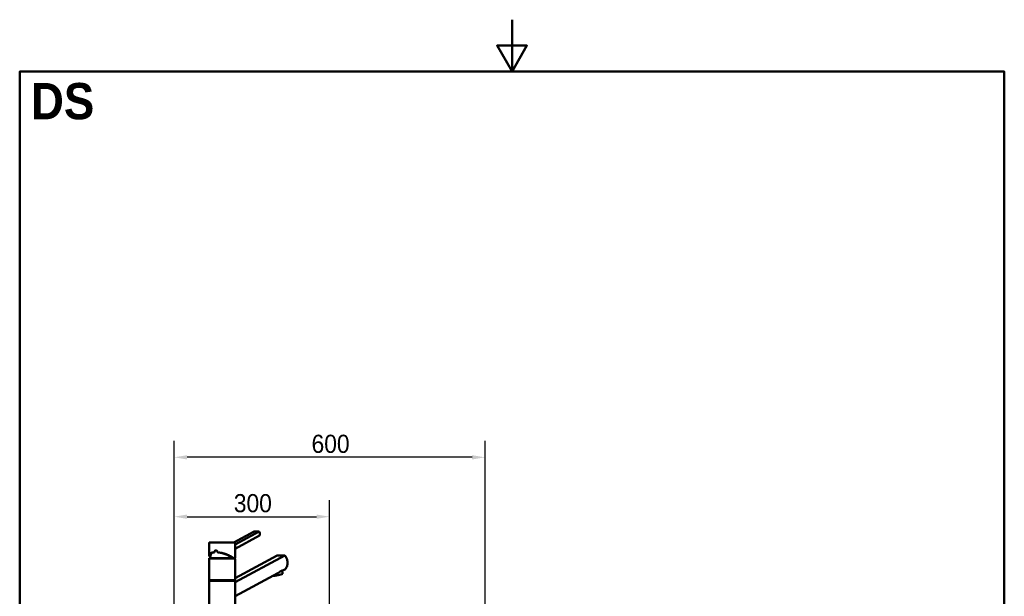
# Paper-space layout 'DS_2' of a CAD drawing. Header units: millimetres. Extents: x 0 to 2100, y 0 to 2970.
# Tile 14 of 14: x 100 to 2000, y 1858 to 2970. Entities that reach past the tile are written whole.
import ezdxf

# ---------------------------------------------------------------- set-up
doc = ezdxf.new("R2010")
doc.units = ezdxf.units.MM
doc.header["$LTSCALE"] = 10
for name, color, linetype, lineweight in [('Dimensions(ISO)', 7, 'Continuous', 25), ('Sketch Geometry(ISO)', 7, 'Continuous', 50), ('Symbols(ISO)', 7, 'Continuous', 25), ('Visible Edges(ISO)', 7, 'Continuous', 50), ('Visible Tangent Edges(ISO)', 7, 'Continuous', 25)]:
    doc.layers.add(name, color=color, linetype=linetype, lineweight=lineweight)
doc.styles.add('Text_3.5mm', font='arial.ttf', dxfattribs={"width": 0.9})
doc.styles.add('Text_5.0mm', font='arial.ttf', dxfattribs={"width": 0.9})
doc.dimstyles.new('KS-STANDARD', dxfattribs={"dimscale": 10, "dimtxt": 3.5, "dimasz": 2.5, "dimexe": 3.175, "dimexo": 0, "dimgap": 0.8, "dimtad": 1, "dimdec": 1, "dimrnd": 1e-08, "dimtxsty": 'Text_3.5mm', "dimcen": 0.09, "dimdle": 10, "dimclrd": 7, "dimclre": 7, "dimclrt": 7, "dimadec": 0, "dimazin": 2, "dimtfac": 0.714286, "dimtdec": 4, "dimtmove": 0, "dimatfit": 3, "dimfxl": 1, "dimtolj": 1, "dimlwd": 25, "dimlwe": 25, "dimarcsym": 0})

# ---------------------------------------------------------------- blocks, each defined once
blk = doc.blocks.new('*D5')
at = {"layer": 'Defpoints', "color": 0, "linetype": 'Continuous', "transparency": 16777216}
for p in [(398.1, 2125.8), (398.1, 1746.6), (998.1, 1746.6)]:
    blk.add_point(p, dxfattribs=at)
at = {"layer": 'Dimensions(ISO)', "color": 7, "linetype": 'Continuous', "lineweight": 25, "transparency": 16777216}
for p, q in [((398.1, 1746.6), (398.1, 2157.5)), ((998.1, 1746.6), (998.1, 2157.5)), ((973.1, 2125.8), (423.1, 2125.8))]:
    blk.add_line(p, q, dxfattribs=at)
at = {"layer": 'Dimensions(ISO)', "color": 7, "linetype": 'Continuous', "transparency": 16777216}
for points in [[(423.1, 2129.9), (423.1, 2121.6), (398.1, 2125.8)], [(973.1, 2129.9), (973.1, 2121.6), (998.1, 2125.8)]]:
    blk.add_solid(points, dxfattribs=at)
at = {"layer": 'Dimensions(ISO)', "color": 7, "linetype": 'Continuous', "lineweight": 25, "transparency": 16777216, "insert": (663.2, 2151.6), "char_height": 35, "attachment_point": 4, "style": 'Text_3.5mm'}
blk.add_mtext('\\A1;600', dxfattribs=at)
blk = doc.blocks.new('*D10')
at = {"layer": 'Defpoints', "color": 0, "linetype": 'Continuous', "transparency": 16777216}
for p in [(697.8, 2011.2), (398.1, 1746.6), (697.8, 1549.4)]:
    blk.add_point(p, dxfattribs=at)
at = {"layer": 'Dimensions(ISO)', "color": 7, "linetype": 'Continuous', "lineweight": 25, "transparency": 16777216}
for p, q in [((398.1, 1746.6), (398.1, 2043)), ((697.8, 1549.4), (697.8, 2043)), ((423.1, 2011.2), (672.8, 2011.2))]:
    blk.add_line(p, q, dxfattribs=at)
at = {"layer": 'Dimensions(ISO)', "color": 7, "linetype": 'Continuous', "transparency": 16777216}
for points in [[(423.1, 2015.4), (423.1, 2007.1), (398.1, 2011.2)], [(672.8, 2015.4), (672.8, 2007.1), (697.8, 2011.2)]]:
    blk.add_solid(points, dxfattribs=at)
at = {"layer": 'Dimensions(ISO)', "color": 7, "linetype": 'Continuous', "lineweight": 25, "transparency": 16777216, "insert": (513.2, 2037.1), "char_height": 35, "attachment_point": 4, "style": 'Text_3.5mm'}
blk.add_mtext('\\A1;300', dxfattribs=at)
blk = doc.blocks.new('Borders Default Border')
at = {"layer": 'Sketch Geometry(ISO)', "flags": 128}
for points in [[(105, 297), (105, 287), (102.11, 292), (107.89, 292), (105, 287)], [(10, 10), (10, 287), (200, 287), (200, 10), (10, 10)]]:
    blk.add_lwpolyline(points, dxfattribs=at)

psp = doc.layouts.new('DS_2')

# ---------------------------------------------------------------- linework, layer by layer
at = {"layer": 'Visible Edges(ISO)'}
for p, q in [((552.43, 1982.69), (513, 1961.55)), ((561.92, 1982.69), (515.58, 1957.85)), ((465.58, 1937.82), (465.58, 1961.05)), ((466.08, 1961.55), (515.08, 1961.55)), ((562.96, 1974.96), (515.58, 1949.57)), ((515.58, 1932.05), (515.58, 1961.05)), ((465.58, 1889.05), (465.58, 1930.05)), ((465.83, 1931.55), (515.33, 1931.55)), ((465.83, 1930.55), (465.83, 1931.55)), ((465.83, 1930.55), (515.33, 1930.55)), ((515.33, 1930.55), (515.33, 1931.55)), ((515.58, 1884.82), (611.65, 1936.3)), ((596.77, 1936.3), (515.58, 1892.79)), ((515.58, 1889.05), (515.58, 1930.05)), ((598.36, 1902.18), (515.58, 1857.82)), ((607.39, 1902.08), (606.71, 1907.12)), ((611.65, 1909.3), (606.77, 1906.69)), ((465.58, 1842.05), (465.58, 1887.05)), ((465.83, 1888.55), (515.33, 1888.55)), ((465.83, 1887.55), (465.83, 1888.55)), ((465.83, 1887.55), (515.33, 1887.55)), ((515.33, 1887.55), (515.33, 1888.55)), ((515.58, 1842.05), (515.58, 1887.05))]:
    psp.add_line(p, q, dxfattribs=at)
for centre, radius, start, end in [((466.08, 1961.05), 0.5, 90, 180), ((515.08, 1961.05), 0.5, 0, 90), ((490.58, 1930.55), 23, 154.74553, 177.50809), ((466.08, 1930.05), 0.5, 90, 180), ((515.08, 1932.05), 0.5, 270, 0), ((515.08, 1930.05), 0.5, 0, 90), ((466.08, 1889.05), 0.5, 180, 270), ((466.08, 1887.05), 0.5, 90, 180), ((515.08, 1889.05), 0.5, 270, 0), ((515.08, 1887.05), 0.5, 0, 90)]:
    psp.add_arc(centre, radius, start, end, dxfattribs=at)
for centre, major_axis, ratio, start_param, end_param in [((548.9, 1978.25), (-17.84, -2.39), 0.2241439, 3.8644565, 4.4828432), ((490.58, 1931.55), (22.88, -6.3), 0.3794726, 2.3741705, 3.4408411), ((479.06, 1942.28), (5.38, -3.58), 0.3314721, 4.123012, 4.2911899), ((479.06, 1942.28), (5.38, -3.58), 0.3314721, 1.0679919, 1.2362403), ((490.58, 1931.55), (22.88, -6.3), 0.3794726, 0.6277086, 2.0248605), ((587.25, 1927.21), (34.98, 4.95), 0.2277351, 0.7670992, 1.262892), ((595.49, 1900.49), (11.89, 1.59), 0.2241439, 4.1457247, 6.2831853)]:
    psp.add_ellipse(centre, major_axis=major_axis, ratio=ratio, start_param=start_param, end_param=end_param, dxfattribs=at)
for points, knots in [([(562.96, 1974.96), (563.12, 1975.34), (563.25, 1975.77), (563.45, 1977.01), (563.45, 1977.87), (563.34, 1978.7), (563.23, 1979.53), (563, 1980.43), (562.44, 1981.77), (562.2, 1982.25), (561.92, 1982.69)], [-0.41237498, -0.41237498, -0.41237498, -0.41237498, -0.25836978, -0.25836978, 0, 0, 0, 0.25836978, 0.25836978, 0.41237498, 0.41237498, 0.41237498, 0.41237498]), ([(474.4, 1943.34), (474.4, 1943.34), (474.4, 1943.34), (474.44, 1943.28), (474.49, 1943.22), (474.6, 1943.11), (474.66, 1943.05), (474.78, 1942.97), (474.83, 1942.94), (474.88, 1942.92)], [-0.000390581, -0.000390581, -0.000390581, -0.000390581, 0, 0, 0.024191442, 0.024191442, 0.047922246, 0.047922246, 0.066740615, 0.066740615, 0.066740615, 0.066740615]), ([(474.88, 1942.92), (474.91, 1942.9), (474.95, 1942.88), (475.02, 1942.84), (475.06, 1942.81), (475.08, 1942.79)], [0.058656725, 0.058656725, 0.058656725, 0.058656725, 0.072122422, 0.072122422, 0.091456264, 0.091456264, 0.091456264, 0.091456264]), ([(478.68, 1946.25), (478.37, 1946.21), (478.05, 1946.12), (477.35, 1945.77), (476.98, 1945.46), (476.42, 1944.75), (476.17, 1944.3), (475.85, 1943.32), (475.77, 1942.78), (475.77, 1942.22), (475.77, 1942.17), (475.78, 1942.11)], [3.06321954, 3.06321954, 3.06321954, 3.06321954, 3.17109442, 3.17109442, 3.32210756, 3.32210756, 3.47311629, 3.47311629, 3.62412502, 3.62412502, 3.64052282, 3.64052282, 3.64052282, 3.64052282]), ([(478.31, 1946.28), (478.62, 1946.28), (478.94, 1946.23), (479.57, 1946.02), (479.88, 1945.87), (480.46, 1945.47), (480.73, 1945.22), (481.2, 1944.66), (481.39, 1944.34), (481.7, 1943.65), (481.81, 1943.28), (481.87, 1942.91)], [2.82136064, 2.82136064, 2.82136064, 2.82136064, 2.9484405, 2.9484405, 3.07552035, 3.07552035, 3.20260021, 3.20260021, 3.32968006, 3.32968006, 3.45675992, 3.45675992, 3.45675992, 3.45675992]), ([(482.12, 1943.35), (482.12, 1943.35), (482.12, 1943.35), (482.07, 1943.29), (482.02, 1943.22), (481.95, 1943.11), (481.92, 1943.06), (481.88, 1942.98), (481.87, 1942.95), (481.87, 1942.92)], [-0.00032733, -0.00032733, -0.00032733, -0.00032733, 0, 0, 0.024151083, 0.024151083, 0.047945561, 0.047945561, 0.066796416, 0.066796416, 0.066796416, 0.066796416]), ([(481.95, 1942.79), (481.91, 1942.82), (481.88, 1942.86), (481.87, 1942.9), (481.87, 1942.91), (481.87, 1942.92)], [0, 0, 0, 0, 0.023923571, 0.023923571, 0.032813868, 0.032813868, 0.032813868, 0.032813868]), ([(467.72, 1933.09), (467.42, 1933.44), (467.15, 1933.79), (466.62, 1934.56), (466.38, 1934.98), (465.98, 1935.8), (465.83, 1936.21), (465.63, 1937.02), (465.58, 1937.42), (465.58, 1937.82)], [-1.4560596, -1.4560596, -1.4560596, -1.4560596, -1.36604655, -1.36604655, -1.25976355, -1.25976355, -1.15348055, -1.15348055, -1.04719755, -1.04719755, -1.04719755, -1.04719755]), ([(511.8, 1931.55), (511.85, 1931.55), (511.91, 1931.57), (512.02, 1931.61), (512.07, 1931.65), (512.16, 1931.74), (512.2, 1931.79), (512.24, 1931.88), (512.26, 1931.91), (512.28, 1931.98), (512.28, 1932.02), (512.29, 1932.05), (512.29, 1932.05), (512.29, 1932.05)], [0, 0, 0, 0, 0.019098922, 0.019098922, 0.038444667, 0.038444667, 0.058263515, 0.058263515, 0.068803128, 0.068803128, 0.079357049, 0.079357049, 0.079680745, 0.079680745, 0.079680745, 0.079680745]), ([(611.65, 1909.3), (612.43, 1909.91), (613.12, 1910.62), (614.18, 1912.05), (614.62, 1912.78), (615.37, 1914.39), (615.69, 1915.27), (616.19, 1917.13), (616.38, 1918.1), (616.61, 1920.08), (616.67, 1921.08), (616.67, 1923.13), (616.6, 1924.23), (616.33, 1926.42), (616.13, 1927.5), (615.32, 1930.62), (614.51, 1932.52), (612.98, 1934.86), (612.36, 1935.63), (611.65, 1936.3)], [3.2501891, 3.2501891, 3.2501891, 3.2501891, 3.6064548, 3.6064548, 3.8978373, 3.8978373, 4.1892197, 4.1892197, 4.4806022, 4.4806022, 4.7719847, 4.7719847, 5.0942374, 5.0942374, 5.41649, 5.41649, 6.0609952, 6.0609952, 6.4024504, 6.4024504, 6.4024504, 6.4024504]), ([(598.36, 1902.18), (599.65, 1903.04), (600.92, 1904.05), (602.63, 1905.41), (603.17, 1905.84), (604.17, 1906.57), (604.61, 1906.87), (605.39, 1907.28), (605.72, 1907.4), (606.25, 1907.49), (606.44, 1907.45), (606.65, 1907.3), (606.7, 1907.22), (606.71, 1907.12)], [2.8662158, 2.8662158, 2.8662158, 2.8662158, 3.331781, 3.331781, 3.5724777, 3.5724777, 3.8131745, 3.8131745, 4.0538712, 4.0538712, 4.2945679, 4.2945679, 4.4639672, 4.4639672, 4.4639672, 4.4639672])]:
    psp.add_open_spline(points, degree=3, knots=knots, dxfattribs=at)
at = {"layer": 'Visible Tangent Edges(ISO)'}
for p, q in [((515.58, 1961.05), (465.58, 1961.05)), ((515.58, 1930.05), (465.58, 1930.05)), ((512.29, 1932.05), (515.58, 1932.05)), ((465.58, 1889.05), (515.58, 1889.05)), ((515.58, 1887.05), (465.58, 1887.05))]:
    psp.add_line(p, q, dxfattribs=at)
for centre, major_axis, ratio, start_param, end_param in [((490.48, 1931.65), (24.37, -6.71), 0.3794726, 2.3650051, 3.6277052), ((490.58, 1932.11), (-24.88, 6.67), 0.3729174, 5.5159785, 6.3828153), ((490.48, 1931.65), (24.37, -6.71), 0.3794726, 0.6190836, 2.0339508), ((490.58, 1932.11), (-24.88, 6.67), 0.3729174, 3.760297, 5.1572025)]:
    psp.add_ellipse(centre, major_axis=major_axis, ratio=ratio, start_param=start_param, end_param=end_param, dxfattribs=at)
for points, knots in [([(482.12, 1943.35), (481.92, 1944.18), (481.49, 1944.95), (480.91, 1945.53), (480.42, 1946.02), (479.84, 1946.38), (479.22, 1946.59), (478.84, 1946.72), (478.44, 1946.78), (478.05, 1946.78), (477.38, 1946.78), (476.72, 1946.58), (476.16, 1946.2), (475.26, 1945.6), (474.63, 1944.54), (474.4, 1943.34)], [-3.4193809, -3.4193809, -3.4193809, -3.4193809, -3.1643674, -3.1643674, -3.1643674, -2.9528356, -2.9528356, -2.9528356, -2.8206282, -2.8206282, -2.8206282, -2.5914814, -2.5914814, -2.5914814, -2.2237948, -2.2237948, -2.2237948, -2.2237948]), ([(475.08, 1942.79), (475.2, 1944.03), (475.79, 1945.18), (476.69, 1945.79), (477.17, 1946.11), (477.74, 1946.27), (478.31, 1946.27)], [2.17342023, 2.17342023, 2.17342023, 2.17342023, 2.59595487, 2.59595487, 2.59595487, 2.82136064, 2.82136064, 2.82136064, 2.82136064])]:
    psp.add_open_spline(points, degree=3, knots=knots, dxfattribs=at)

# ---------------------------------------------------------------- block references
at = {"xscale": 10, "yscale": 10, "zscale": 10}
psp.add_blockref('Borders Default Border', (0, 0), dxfattribs=at)

# ---------------------------------------------------------------- texts
at = {"layer": 'Symbols(ISO)', "color": 7, "insert": (121.74, 2812.41), "char_height": 70, "width": 122.2332, "attachment_point": 4, "style": 'Text_5.0mm'}
psp.add_mtext('{\\fArial|b1|i0;\\H70.0000;DS}', dxfattribs=at)

# ---------------------------------------------------------------- dimensions: what is measured, and where the dimension line sits
at = {"layer": 'Dimensions(ISO)', "color": 7, "linetype": 'Continuous', "lineweight": 25}
dim = psp.add_linear_dim(base=(398.05, 2125.78), p1=(998.05, 1746.55), p2=(398.05, 1746.55), dimstyle='KS-STANDARD', override={"dimgap": 0.8, "dimdec": 1, "dimtol": 0, "dimlim": 0, "dimtp": 0, "dimtm": 0, "dimtdec": 4, "dimtofl": 0, "dimatfit": 1}, dxfattribs=at)
dim.commit()
dim.dimension.update_dxf_attribs({"geometry": '*D5', "text_midpoint": (698.05, 2125.78), "dimtype": 160})
dim = psp.add_linear_dim(base=(697.84, 2011.22), p1=(398.05, 1746.55), p2=(697.84, 1549.39), angle=180, dimstyle='KS-STANDARD', override={"dimgap": 0.8, "dimdec": 0, "dimtol": 0, "dimlim": 0, "dimtp": 0, "dimtm": 0, "dimtdec": 4, "dimtofl": 0, "dimatfit": 1}, dxfattribs=at)
dim.commit()
dim.dimension.update_dxf_attribs({"geometry": '*D10', "text_midpoint": (547.95, 2011.22), "dimtype": 160})

doc.saveas('drawing.dxf')
